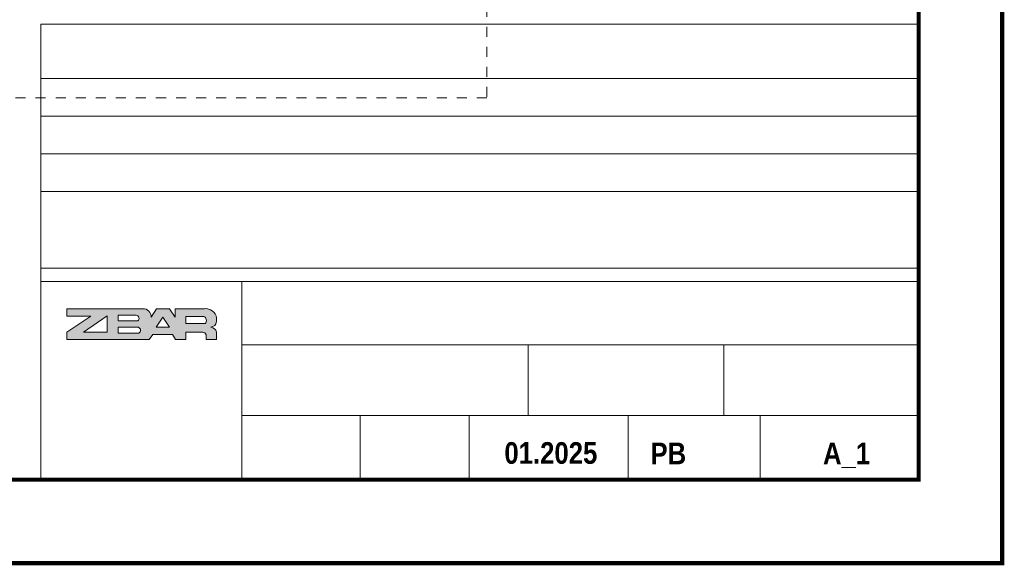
# Model space of a CAD drawing. Header units: centimetres. Extents: x -2715 to 104803, y -2198 to 32152.
# Tile 27 of 44: x 88624 to 89803, y -1446 to -793. Entities that reach past the tile are written whole.
import ezdxf

# ---------------------------------------------------------------- set-up
doc = ezdxf.new("R2010")
doc.units = ezdxf.units.CM
doc.header["$MEASUREMENT"] = 0
doc.linetypes.add('Dash', pattern=[0.6, 0.3, -0.3])
doc.layers.add('1_ view 1', color=7, linetype='Continuous', lineweight=15)
doc.layers.add('Tab-tabele', color=7, linetype='Continuous', lineweight=5)
doc.layers.add('1_ wall DIV proj.', color=7, linetype='Continuous', lineweight=40, true_color=0x1a8cff)
doc.styles.add('GENERATED_STYLE_13', font='arialbd.ttf')

# ---------------------------------------------------------------- blocks, each defined once
blk = doc.blocks.new('dsafdsgfdhgfhgfhgfhgf')
at = {"layer": '1_ view 1', "color": 150, "linetype": 'Dash', "ltscale": 40}
blk.add_lwpolyline([(2036.1, -120), (2036, -397), (-475, -397.1), (-475, -0.1)], dxfattribs=at)

msp = doc.modelspace()

# ---------------------------------------------------------------- hatches: boundary and pattern name
at = {"layer": 'Tab-tabele', "true_color": 0xcd0000}
h = msp.add_hatch(color=12, dxfattribs=at)
h.paths.add_polyline_path([(88680.87, -1147.5), (88709.51, -1147.5), (88680.87, -1166.43), (88680.87, -1175.43), (88779.27, -1175.43), (88783.66, -1169.43), (88807.45, -1169.43), (88811.1, -1175.43), (88823.39, -1175.43), (88823.39, -1166.66), (88843.49, -1166.66, -0.3657988), (88847.5, -1169.75), (88847.5, -1175.43), (88860.02, -1175.43), (88860.02, -1166.49, 0.2920703), (88853.23, -1160.74, 0.3371791), (88860.12, -1153.97), (88860.12, -1149.35, 0.3938747), (88845.57, -1138.51), (88810.45, -1138.49), (88810.45, -1148.58), (88803.93, -1138.49), (88788.37, -1138.49), (88781.85, -1148.58, 0.4076721), (88772.73, -1138.49), (88680.87, -1138.49)])
h.paths.add_polyline_path([(88700.96, -1166.79), (88729.31, -1147.01), (88729.31, -1166.79)], flags=0)
h.paths.add_polyline_path([(88742.22, -1167.63), (88742.22, -1160.76), (88766.6, -1160.76, -0.6528741), (88767.08, -1167.63)], flags=0)
h.paths.add_polyline_path([(88742.34, -1146.17), (88763.82, -1146.17, -0.6872291), (88765.75, -1153.04), (88742.34, -1153.04)], flags=0)
h.paths.add_polyline_path([(88787.93, -1160.75), (88795.77, -1148.61), (88803.61, -1160.75)], flags=0)
h.paths.add_polyline_path([(88846.25, -1156.36), (88823.21, -1156.36), (88823.21, -1147.66), (88844.63, -1147.66, -0.52813)], flags=0)

# ---------------------------------------------------------------- linework, layer by layer
at = {"lineweight": 50, "const_width": 5}
msp.add_lwpolyline([(85600.17, -1443.15), (85600.17, 1526.85), (89800.17, 1526.85), (89800.17, -1443.15), (85600.17, -1443.15)], dxfattribs=at)
at = {"lineweight": 50}
msp.add_lwpolyline([(86020.17, -1343.15, 5, 5, 0), (86020.17, 1426.85, 5, 5, 0), (89700.17, 1426.85, 5, 5, 0), (89700.17, -1343.15, 5, 5, 0)], format="xyseb", close=True, dxfattribs=at)
at = {"layer": 'Tab-tabele'}
for p, q in [((88649.73, -797.89), (89700.17, -797.89)), ((88649.73, -797.89), (88649.73, -1343.15)), ((88649.73, -863.03), (89700.17, -863.03)), ((89700.17, -890.12), (89700.17, -1343.15)), ((88649.73, -908.03), (89700.17, -908.03)), ((88649.73, -953.03), (89700.17, -953.03)), ((88649.73, -998.04), (89700.17, -998.04)), ((88649.73, -1090.05), (89700.17, -1090.05)), ((88649.73, -1090.05), (89700.17, -1090.05)), ((88649.73, -1106.05), (89700.17, -1106.05)), ((88890.36, -1343.15), (88890.36, -1106.05)), ((88680.87, -1138.49), (88772.73, -1138.49)), ((88680.87, -1138.49), (88680.87, -1147.5)), ((88781.85, -1148.58), (88788.37, -1138.49)), ((88788.37, -1138.49), (88803.93, -1138.49)), ((88810.45, -1148.58), (88803.93, -1138.49)), ((88810.45, -1148.58), (88810.45, -1138.49)), ((88810.45, -1138.49), (88845.57, -1138.51)), ((88709.51, -1147.5), (88680.87, -1147.5)), ((88709.51, -1147.5), (88680.87, -1166.43)), ((88700.96, -1166.79), (88729.31, -1147.01)), ((88729.31, -1166.79), (88729.31, -1147.01)), ((88763.82, -1146.17), (88742.34, -1146.17)), ((88742.34, -1146.17), (88742.34, -1153.04)), ((88742.34, -1153.04), (88765.75, -1153.04)), ((88795.77, -1148.61), (88787.93, -1160.75)), ((88803.61, -1160.75), (88795.77, -1148.61)), ((88823.21, -1147.66), (88844.63, -1147.66)), ((88823.21, -1147.66), (88823.21, -1156.36)), ((88860.12, -1153.97), (88860.12, -1149.35)), ((88742.22, -1160.76), (88742.22, -1167.63)), ((88742.22, -1160.76), (88766.6, -1160.76)), ((88787.93, -1160.75), (88803.61, -1160.75)), ((88823.21, -1156.36), (88846.25, -1156.36)), ((88680.87, -1166.43), (88680.87, -1175.43)), ((88680.87, -1175.43), (88779.27, -1175.43)), ((88729.31, -1166.79), (88700.96, -1166.79)), ((88742.22, -1167.63), (88767.08, -1167.63)), ((88779.27, -1175.43), (88783.66, -1169.43)), ((88783.66, -1169.43), (88807.45, -1169.43)), ((88807.45, -1169.43), (88811.1, -1175.43)), ((88811.1, -1175.43), (88823.39, -1175.43)), ((88823.39, -1175.43), (88823.39, -1166.66)), ((88823.39, -1166.66), (88843.49, -1166.66)), ((88847.5, -1175.43), (88847.5, -1169.75)), ((88847.5, -1175.43), (88860.02, -1175.43)), ((88860.02, -1175.43), (88860.02, -1166.49)), ((88890.36, -1181.6), (89700.17, -1181.6)), ((89232.92, -1181.6), (89232.92, -1266.53)), ((89467.04, -1181.6), (89467.04, -1266.53)), ((89232.92, -1224.06), (89232.92, -1266.53)), ((89467.04, -1224.06), (89467.04, -1266.53)), ((88890.36, -1266.53), (89700.17, -1266.53)), ((88890.36, -1266.53), (89700.17, -1266.53)), ((89031.91, -1266.53), (89031.91, -1343.15)), ((89162.5, -1266.53), (89162.5, -1343.15)), ((89352.47, -1266.53), (89352.47, -1343.15)), ((89510.4, -1266.53), (89510.4, -1343.15)), ((88890.36, -1286.53), (88890.36, -1343.15))]:
    msp.add_line(p, q, dxfattribs=at)
at = {"layer": 'Tab-tabele', "flags": 128}
for points in [[(88649.73, -797.89), (89700.17, -797.89)], [(88649.73, -1343.15), (88649.73, -797.89)], [(89700.17, -1343.15), (89700.17, -890.12)]]:
    msp.add_lwpolyline(points, dxfattribs=at)
at = {"layer": 'Tab-tabele'}
for centre, radius, start, end in [((88772.13, -1148.2), 9.73, 357.76371, 91.91231), ((88847.03, -1151.72), 13.3, 10.30672, 96.29962), ((88763.47, -1149.98), 3.82, 306.68992, 84.68184), ((88842.47, -1152.56), 5.36, 314.9063, 66.26581), ((88852.22, -1152.83), 7.98, 277.29183, 351.82395), ((88765.33, -1164.3), 3.76, 297.73691, 70.29483), ((88852.13, -1168.93), 8.26, 17.21381, 82.33986), ((88843.67, -1170.58), 3.92, 12.22128, 92.59112)]:
    msp.add_arc(centre, radius, start, end, dxfattribs=at)

# ---------------------------------------------------------------- block references
at = {"layer": '1_ wall DIV proj.', "color": 6}
msp.add_blockref('dsafdsgfdhgfhgfhgfhgf', (87147.55, -489.07), dxfattribs=at)

# ---------------------------------------------------------------- texts
at = {"layer": 'Tab-tabele', "style": 'GENERATED_STYLE_13', "width": 0.85}
for s, p in [('01.2025', (89204.44, -1324.14)), ('PB', (89379.26, -1324.72)), ('A_1', (89585.72, -1324.72))]:
    msp.add_text(s, height=25.917, dxfattribs=at).set_placement(p)

doc.saveas('drawing.dxf')
